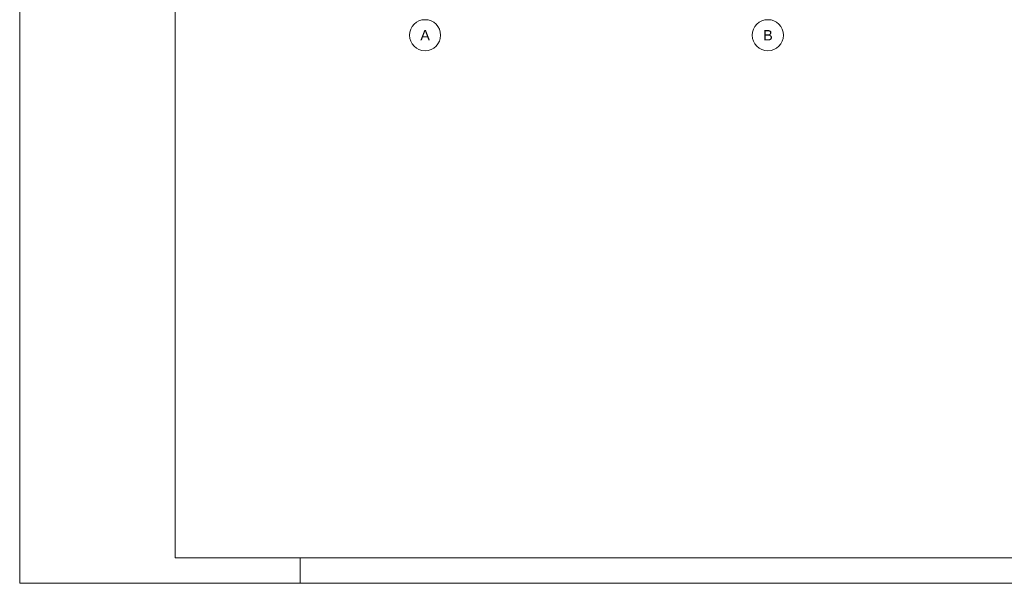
# Paper-space layout 'A-41 RZUT - DACH' of a CAD drawing. Header units: millimetres. Extents: x 0 to 594, y 0 to 450.
# Tile 1 of 15: x 0 to 190, y 0 to 109. Entities that reach past the tile are written whole.
import ezdxf
from ezdxf.xclip import XClip

# ---------------------------------------------------------------- set-up
doc = ezdxf.new("R2010")
doc.units = ezdxf.units.MM
doc.header["$MEASUREMENT"] = 0
doc.header["$XCLIPFRAME"] = 0
doc.layers.add('A_Arkusz_Nr_pióra__255', color=7, linetype='Continuous', lineweight=15, true_color=0x242424)
doc.layers.add('A_osie_Nr_pióra__76', color=7, linetype='Continuous', lineweight=5, true_color=0x2d2d2d)
doc.layers.add('A_podrys', color=7, linetype='Continuous')
doc.styles.add('STYL_AUTOMATYCZNY_1', font='arial.ttf')

# ---------------------------------------------------------------- blocks, each defined once
blk = doc.blocks.new('Rysunek_1_1', base_point=(-1565.26, -200.27))
at = {"layer": 'A_osie_Nr_pióra__76', "color": 250, "linetype": 'Continuous', "lineweight": 5, "true_color": 0x2d2d2d}
for centre in [(78.04, 105.52), (144.04, 105.52)]:
    blk.add_circle(centre, 3, dxfattribs=at)
at = {"layer": 'A_osie_Nr_pióra__76', "color": 250, "linetype": 'Continuous', "lineweight": 5, "true_color": 0x2d2d2d, "char_height": 2, "attachment_point": 1, "style": 'STYL_AUTOMATYCZNY_1'}
for s, insert in [('\\A1;{\\pql;\\pt0;\\fArial|b0|i0|c238|p0;\\W1.000000;A}', (77.12, 106.52)), ('\\A1;{\\pql;\\pt0;\\fArial|b0|i0|c238|p0;\\W1.000000;B}', (143.12, 106.52))]:
    blk.add_mtext(s, dxfattribs=dict(at, insert=insert))

psp = doc.layouts.new('A-41 RZUT - DACH')

# ---------------------------------------------------------------- linework, layer by layer
at = {"layer": 'A_Arkusz_Nr_pióra__255', "color": 250, "linetype": 'Continuous', "lineweight": 15, "true_color": 0x242424}
for p, q in [((29.9, 445.1), (29.9, 4.9)), ((589.1, 4.9), (29.9, 4.9)), ((54, 0), (54, 4.9))]:
    psp.add_line(p, q, dxfattribs=at)
at = {"layer": 'A_Arkusz_Nr_pióra__255', "color": 250, "linetype": 'Continuous', "lineweight": 15, "true_color": 0x242424, "flags": 128}
psp.add_lwpolyline([(0, 450), (594, 450), (594, 0), (0, 0)], close=True, dxfattribs=at)

# ---------------------------------------------------------------- block references
at = {"layer": 'A_podrys', "color": 37, "linetype": 'Continuous', "lineweight": 5, "true_color": 0x656532}
ref = psp.add_blockref('Rysunek_1_1', (-1565.26, -200.27), dxfattribs=at)
XClip(ref).set_block_clipping_path([(53.4800267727, 102.5155578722), (574.6037730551, 428.4968918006)])

doc.saveas('drawing.dxf')
